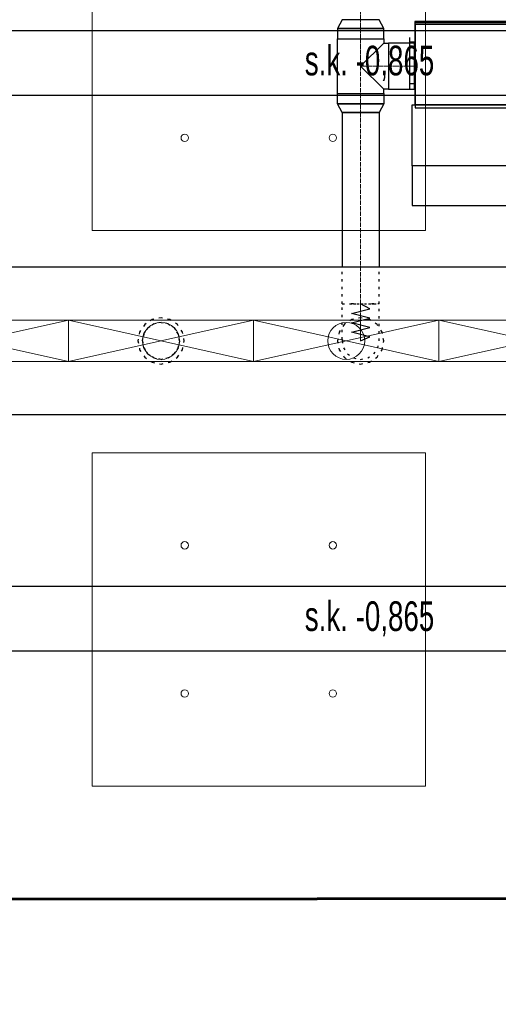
# Model space of a CAD drawing. Header units: centimetres. Extents: x -228435 to 46820, y -89367 to 152985.
# Tile 155 of 256: x -28331 to -25746, y 28422 to 33738. Entities that reach past the tile are written whole.
import ezdxf

# ---------------------------------------------------------------- set-up
doc = ezdxf.new("R2010")
doc.units = ezdxf.units.CM
doc.header["$LTSCALE"] = 50
doc.header["$PDMODE"] = 35
doc.header["$PDSIZE"] = 0.1
for name, pattern in [('CADVENT_CENTERLINE', [9.9, 7.4, -1, 0.5, -1]), ('CADVENT_HIDDEN', [0.8, 0.25, -0.55]), ('Kondygnacja  -0_5$0$HIDDEN', [9.525, 6.35, -3.175]), ('Kondygnacja  -0_5$0$HIDDEN2', [4.7625, 3.175, -1.5875]), ('Osie rzutów$0$DASHDOT2', [12.7, 6.35, -3.175, 0, -3.175])]:
    doc.linetypes.add(name, pattern=pattern)
doc.layers.get('0').update_dxf_attribs({"color": 8})
doc.layers.get('DEFPOINTS').update_dxf_attribs({"color": 8})
for name, color, linetype in [('01-103-Went PP_poziom-0_5$0$L_Nawiew', 250, 'Continuous'), ('bgde-nawiewEXP', 250, 'Continuous'), ('bgde-nawiewHIDDEN', 250, 'Continuous'), ('bgde-wywiewSOL', 5, 'Continuous'), ('IS_zmiany 2024', 3, 'Continuous'), ('Kondygnacja  -0_5$0$ARCH_KONSTR_POWYŻEJ RZUTU', 8, 'Kondygnacja  -0_5$0$HIDDEN'), ('Kondygnacja  -0_5$0$ARCH_KONSTR_POWYŻEJ RZUTU_IST', 8, 'Kondygnacja  -0_5$0$HIDDEN2'), ('Osie rzutów$0$ARCH_INFO_OSIE_IST', 8, 'Osie rzutów$0$DASHDOT2'), ('Osie rzutów$0$ARCH_INFO_OSIE_OPISY_IST', 8, 'Continuous')]:
    doc.layers.add(name, color=color, linetype=linetype)
for name, color, linetype, lineweight in [('bgde-nawiewCEN', 7, 'Continuous', 13), ('bgde_nawiewnik', 11, 'Continuous', 5), ('Kondygnacja  -0_5$0$ARCH_INFO_WYMIARY', 8, 'Continuous', 9), ('SU Lampy kwadratowe  -05$0$ARCH_SUFITY_PODWIESZANE', 8, 'Continuous', 9)]:
    doc.layers.add(name, color=color, linetype=linetype, lineweight=lineweight)
doc.styles.add('Kondygnacja  -0_5$0$BIKTS', font='bikromsw.shx', dxfattribs={"width": 0.8})
doc.styles.add('Kondygnacja  -0_5$0$Romans', font='Romans.shx', dxfattribs={"width": 0.7})
doc.dimstyles.new('Kondygnacja  -0_5$0$Wymiary 1-100', dxfattribs={"dimtxt": 12, "dimasz": 10, "dimexe": 5, "dimexo": 0, "dimgap": 4, "dimtad": 1, "dimrnd": 0.5, "dimzin": 12, "dimdsep": 46, "dimtxsty": 'Kondygnacja  -0_5$0$Romans', "dimblk": 'Kondygnacja  -0_5$0$_Oblique', "dimcen": 10, "dimdle": 10, "dimclrt": 55, "dimazin": 0, "dimtfac": 1, "dimtmove": 1, "dimatfit": 3, "dimfxl": 8, "dimfxlon": 1, "dimtolj": 1, "dimtzin": 0, "dimarcsym": 0})

# ---------------------------------------------------------------- blocks, each defined once
blk = doc.blocks.new('Osie rzutów')
at = {"layer": 'Osie rzutów$0$ARCH_INFO_OSIE_IST', "ltscale": 10}
blk.add_line((4436.04, 7400), (15156.54, 7400), dxfattribs=at)
blk = doc.blocks.new('SU Lampy kwadratowe  -05$0$moduł sufitu')
at = {"layer": 'SU Lampy kwadratowe  -05$0$ARCH_SUFITY_PODWIESZANE'}
for points in [[(60, -60), (240, -60), (240, -240), (60, -240)], [(360, -60), (540, -60), (540, -240), (360, -240)], [(60, -360), (240, -360), (240, -540), (60, -540)], [(360, -360), (540, -360), (540, -540), (360, -540)]]:
    blk.add_lwpolyline(points, close=True, dxfattribs=at)
for centre in [(110, -110), (190, -110), (410, -110), (490, -110), (110, -190), (190, -190), (410, -190), (490, -190), (110, -410), (190, -410), (410, -410), (490, -410), (110, -490), (190, -490), (410, -490), (490, -490)]:
    blk.add_circle(centre, 2, dxfattribs=at)
blk = doc.blocks.new('SU Lampy kwadratowe  -05')
at = {"layer": 'SU Lampy kwadratowe  -05$0$ARCH_SUFITY_PODWIESZANE'}
blk.add_blockref('SU Lampy kwadratowe  -05$0$moduł sufitu', (9260, 8000), dxfattribs=at)
blk = doc.blocks.new('Kondygnacja  -0_5$0$konstrukcja istniejąca -0.5')
at = {"layer": 'Kondygnacja  -0_5$0$ARCH_KONSTR_POWYŻEJ RZUTU_IST', "ltscale": 10, "elevation": 0}
for points in [[(8738, 7867.89), (9782, 7867.89)], [(9782, 7832.89), (8738, 7832.89)], [(8738, 7567.89), (9782, 7567.89)], [(9782, 7532.89), (8738, 7532.89)]]:
    blk.add_lwpolyline(points, dxfattribs=at)
at = {"layer": 'Kondygnacja  -0_5$0$ARCH_KONSTR_POWYŻEJ RZUTU_IST', "style": 'Kondygnacja  -0_5$0$BIKTS', "width": 0.7}
for p in [(9434.84, 7843.75), (9434.84, 7543.75)]:
    blk.add_text('s.k. -0,865', height=16, dxfattribs=at).set_placement(p)
blk = doc.blocks.new('Kondygnacja  -0_5$0$_Oblique')
at = {"color": 0, "linetype": 'ByBlock', "lineweight": -2}
blk.add_line((-0.5, -0.5), (0.5, 0.5), dxfattribs=at)
blk = doc.blocks.new('*D212')
at = {"layer": 'DEFPOINTS', "color": 0}
for p in [(-30586.3, 81900), (-30681.1, 12489.5), (9064, 12489.5)]:
    blk.add_point(p, dxfattribs=at)
at = {"layer": 'Kondygnacja  -0_5$0$ARCH_INFO_WYMIARY', "color": 0, "lineweight": -2}
for p, q in [((-30673.1, 81900), (-30686.1, 81900)), ((-30681.1, 81910), (-30681.1, 12479.5)), ((-30673.1, 12489.5), (-30686.1, 12489.5))]:
    blk.add_line(p, q, dxfattribs=at)
at = {"layer": 'Kondygnacja  -0_5$0$ARCH_INFO_WYMIARY', "color": 0, "lineweight": -2, "xscale": 10, "yscale": 10, "zscale": 10}
for p, rotation in [((-30681.1, 81900), 90), ((-30681.1, 12489.5), 270)]:
    blk.add_blockref('Kondygnacja  -0_5$0$_Oblique', p, dxfattribs=dict(at, rotation=rotation))
at = {"layer": 'Kondygnacja  -0_5$0$ARCH_INFO_WYMIARY', "color": 55, "insert": (-30691.1, 47194.8), "char_height": 12, "attachment_point": 5, "rotation": 90, "style": 'Kondygnacja  -0_5$0$Romans'}
blk.add_mtext('\\A1;69410.5', dxfattribs=at)
blk = doc.blocks.new('*D218')
at = {"layer": 'DEFPOINTS', "color": 0}
for p in [(-29180, 78695), (-24020, 12369.5), (-24020, 12070.3)]:
    blk.add_point(p, dxfattribs=at)
at = {"layer": 'Kondygnacja  -0_5$0$ARCH_INFO_WYMIARY', "color": 0, "lineweight": -2}
for p, q in [((-29190, 12070.3), (-24010, 12070.3)), ((-29180, 12078.3), (-29180, 12065.3)), ((-24020, 12078.3), (-24020, 12065.3))]:
    blk.add_line(p, q, dxfattribs=at)
at = {"layer": 'Kondygnacja  -0_5$0$ARCH_INFO_WYMIARY', "color": 0, "lineweight": -2, "xscale": 10, "yscale": 10, "zscale": 10, "rotation": 180}
blk.add_blockref('Kondygnacja  -0_5$0$_Oblique', (-29180, 12070.3), dxfattribs=at)
at = {"layer": 'Kondygnacja  -0_5$0$ARCH_INFO_WYMIARY', "color": 0, "lineweight": -2, "xscale": 10, "yscale": 10, "zscale": 10}
blk.add_blockref('Kondygnacja  -0_5$0$_Oblique', (-24020, 12070.3), dxfattribs=at)
at = {"layer": 'Kondygnacja  -0_5$0$ARCH_INFO_WYMIARY', "color": 55, "insert": (-26600, 12080.3), "char_height": 12, "attachment_point": 5, "style": 'Kondygnacja  -0_5$0$Romans'}
blk.add_mtext('\\A1;5160', dxfattribs=at)
blk = doc.blocks.new('A$C5B3E7367')
at = {"layer": '01-103-Went PP_poziom-0_5$0$L_Nawiew'}
h = blk.add_hatch(color=256, dxfattribs=at)
h.paths.add_polyline_path([(215, 704), (215, 674), (331.7, 674), (331.7, 612.1), (445.9, 689), (331.7, 765.9), (331.7, 704)])
h.paths.add_polyline_path([(48.3, 704), (48.3, 674), (215, 674), (215, 704)])
for p, q in [((215, 1525), (165, 1525)), ((165, 1525), (165, 1505)), ((165, 1505), (215, 1505)), ((215, 1400), (215, 1530)), ((545, 1530), (215, 1530)), ((215, 1530), (215, 1515)), ((545, 1400), (545, 1530)), ((243.8, 1452), (268.8, 1452)), ((256.2, 1452), (256.2, 1400)), ((326.2, 1452), (351.2, 1452)), ((338.8, 1452), (338.8, 1400)), ((408.8, 1452), (433.8, 1452)), ((421.2, 1452), (421.2, 1400)), ((491.2, 1452), (516.2, 1452)), ((503.8, 1452), (503.8, 1400)), ((545, 1400), (215, 1400)), ((215, 1400), (215, 1378)), ((545, 0), (545, 1400)), ((0, 1378), (215, 1378)), ((0, 0), (0, 1378)), ((215, 1378), (215, 0)), ((445.9, 689), (331.7, 765.9)), ((331.7, 704), (331.7, 765.9)), ((48.3, 704), (331.7, 704)), ((48.3, 704), (48.3, 674)), ((48.3, 674), (331.7, 674)), ((445.9, 689), (331.7, 612.1)), ((331.7, 612.1), (331.7, 674)), ((215, 0), (0, 0)), ((215, 0), (545, 0))]:
    blk.add_line(p, q, dxfattribs=at)
blk = doc.blocks.new('A$C53CA46B8')
at = {"layer": 'bgde-wywiewSOL'}
for p, q in [((200.4, 481.1), (-249.6, 481.1)), ((-249.6, 481.1), (-249.6, -878.9)), ((112.9, 511.1), (-162.1, 511.1)), ((-137.1, 481.1), (-137.1, 511.1)), ((87.9, 481.1), (87.9, 511.1)), ((200.4, 481.1), (200.4, -878.9)), ((200.4, -878.9), (-249.6, -878.9)), ((-137.1, -878.9), (-137.1, -908.9)), ((87.9, -878.9), (87.9, -908.9)), ((112.9, -908.9), (-162.1, -908.9))]:
    blk.add_line(p, q, dxfattribs=at)
at = {"layer": '01-103-Went PP_poziom-0_5$0$L_Nawiew'}
blk.add_blockref('A$C5B3E7367', (-794.6, -893.9), dxfattribs=at)
blk = doc.blocks.new('A$C066D7839')
at = {"layer": 'bgde_nawiewnik'}
for p, q in [((-50, -11.15), (-50, 11.15)), ((-50, 11.15), (50, 11.15)), ((-50, -11.15), (50, 11.15)), ((50, -11.15), (-50, 11.15)), ((50, 11.15), (50, -11.15)), ((50, -11.15), (-50, -11.15))]:
    blk.add_line(p, q, dxfattribs=at)
blk.add_circle((0, 0), 10, dxfattribs=at)

msp = doc.modelspace()

# ---------------------------------------------------------------- linework, layer by layer
at = {"layer": 'bgde-nawiewCEN', "linetype": 'CADVENT_CENTERLINE', "ltscale": 0.06}
for p, q in [((-26489.979, 33738.069), (-26489.979, 37803.868)), ((-26489.979, 33635.069), (-26489.979, 33738.069)), ((-26489.979, 33635.069), (-26489.979, 33487.069)), ((-26489.979, 33487.069), (-26489.979, 33339.069)), ((-26339.979, 33487.069), (-26489.979, 33487.069)), ((-26339.979, 33487.069), (-26199.979, 33487.069)), ((-26195.979, 33487.069), (-26199.979, 33487.069)), ((-26489.979, 33339.069), (-26489.979, 33236.069)), ((-26489.979, 33236.069), (-26489.979, 32203.959)), ((-26489.979, 32203.959), (-26489.979, 32185.263)), ((-26489.979, 32185.263), (-26489.979, 32134.152)), ((-26489.979, 32134.152), (-26489.979, 32106.359)), ((-26489.979, 32106.359), (-26489.979, 32082.833)), ((-26489.979, 32082.833), (-26489.979, 32063.218)), ((-26489.979, 32063.218), (-26489.979, 32047.159)), ((-26489.979, 32047.159), (-26489.979, 32034.3)), ((-26489.979, 32034.3), (-26489.979, 32024.285)), ((-26489.979, 32024.285), (-26489.979, 32016.759)), ((-26489.979, 32016.759), (-26489.979, 32011.366)), ((-26489.979, 32011.366), (-26489.979, 32007.752)), ((-26489.979, 32007.752), (-26489.979, 32005.559)), ((-26489.979, 32005.559), (-26489.979, 32004.433)), ((-26489.979, 32004.433), (-26489.979, 32003.959))]:
    msp.add_line(p, q, dxfattribs=at)
at = {"layer": 'bgde-nawiewEXP', "linetype": 'Continuous'}
for points in [[(-26614.979, 33635.07), (-26364.979, 33635.07), (-26364.979, 33689.912), (-26389.979, 33738.069), (-26589.979, 33738.069), (-26614.979, 33689.912), (-26614.979, 33689.912), (-26605.464, 33689.912), (-26605.464, 33689.912), (-26614.979, 33689.912), (-26614.979, 33689.912)], [(-26195.979, 33262.069), (-24835.979, 33262.069), (-24835.979, 33712.069), (-26195.979, 33712.069), (-26195.979, 33722.069), (-24835.979, 33722.069), (-24835.979, 33712.069), (-26195.979, 33712.069)], [(-26605.464, 33689.912), (-26578.368, 33689.912), (-26578.368, 33689.912)], [(-26578.368, 33689.912), (-26537.815, 33689.912), (-26537.815, 33689.912)], [(-26537.815, 33689.912), (-26489.979, 33689.912), (-26489.979, 33689.912)], [(-26489.979, 33689.912), (-26442.144, 33689.912), (-26442.144, 33689.912)], [(-26442.144, 33689.912), (-26401.591, 33689.912), (-26401.591, 33689.912)], [(-26401.591, 33689.912), (-26374.494, 33689.912), (-26374.494, 33689.912)], [(-26374.494, 33689.912), (-26364.979, 33689.912), (-26364.979, 33689.912)], [(-26339.979, 33362.069), (-26199.979, 33362.069), (-26199.979, 33612.069), (-26339.979, 33612.069), (-26339.979, 33371.585)], [(-26614.979, 33284.227), (-26614.979, 33339.069), (-26364.979, 33339.069), (-26364.979, 33284.226), (-26389.979, 33236.069), (-26589.979, 33236.069)], [(-26614.979, 33284.227), (-26605.464, 33284.227), (-26605.464, 33284.226)], [(-26605.464, 33284.227), (-26578.368, 33284.227), (-26578.368, 33284.226)], [(-26578.368, 33284.227), (-26537.815, 33284.227), (-26537.815, 33284.226)], [(-26537.815, 33284.227), (-26489.979, 33284.227), (-26489.979, 33284.226)], [(-26489.979, 33284.227), (-26442.144, 33284.227), (-26442.144, 33284.226)], [(-26442.144, 33284.227), (-26401.591, 33284.227), (-26401.591, 33284.226)], [(-26401.591, 33284.227), (-26374.494, 33284.227), (-26374.494, 33284.226)], [(-26374.494, 33284.227), (-26364.979, 33284.227), (-26364.979, 33284.226)]]:
    msp.add_lwpolyline(points, close=True, dxfattribs=at)
for points in [[(-26614.979, 33339.069), (-26614.979, 33635.069), (-26364.979, 33635.069), (-26364.979, 33612.069)], [(-26614.979, 33339.069), (-26364.979, 33339.069), (-26364.979, 33362.069), (-26489.979, 33487.069), (-26364.979, 33612.069), (-26339.979, 33612.069), (-26339.979, 33362.069), (-26364.979, 33362.069)], [(-26199.979, 33362.069), (-26199.979, 33612.069), (-26195.979, 33612.069)], [(-26199.979, 33362.069), (-26195.979, 33362.069)], [(-26589.979, 33236.069), (-26589.979, 32403.941)], [(-26589.979, 33236.069), (-26389.979, 33236.069), (-26389.979, 32403.941)], [(-40588.801, 32403.941), (630.964, 32403.941), (630.964, 31603.941), (-40588.801, 31603.941)]]:
    msp.add_lwpolyline(points, dxfattribs=at)
at = {"layer": 'bgde-nawiewHIDDEN', "linetype": 'CADVENT_HIDDEN'}
for points in [[(-26195.979, 33362.069), (-26195.979, 33612.069)], [(-26589.979, 32203.959), (-26389.979, 32203.959), (-26389.979, 32403.941)], [(-26589.979, 32203.959), (-26589.979, 32403.941)], [(-26589.979, 32011.366), (-26589.979, 32203.959), (-26528.248, 32203.959)], [(-26589.979, 32011.366), (-26589.979, 32003.959), (-26582.367, 31965.691), (-26560.69, 31933.248), (-26528.248, 31911.571), (-26489.979, 31903.959), (-26451.711, 31911.571), (-26419.269, 31933.248), (-26397.591, 31965.691), (-26389.979, 32003.959), (-26389.979, 32203.959), (-26397.591, 32203.959)], [(-26528.248, 32203.959), (-26560.69, 32203.959)], [(-26528.248, 32203.959), (-26419.269, 32203.959)], [(-26419.269, 32203.959), (-26451.711, 32203.959)], [(-26419.269, 32203.959), (-26389.979, 32203.959)]]:
    msp.add_lwpolyline(points, dxfattribs=at)
at = {"layer": 'bgde-nawiewHIDDEN'}
for points in [[(-26489.979, 32003.959), (-26439.979, 32025.257), (-26539.979, 32050.618), (-26439.979, 32075.839), (-26539.979, 32101.124), (-26439.979, 32126.659), (-26539.979, 32152.018), (-26439.979, 32177.477), (-26489.979, 32203.959)], [(-27567.838, 32003.959), (-27567.838, 32003.959)]]:
    msp.add_lwpolyline(points, dxfattribs=at)
at = {"layer": 'bgde-nawiewHIDDEN', "linetype": 'CADVENT_HIDDEN'}
for points in [[(-27692.838, 32003.959), (-27683.323, 31956.123), (-27656.226, 31915.571), (-27615.674, 31888.474), (-27567.838, 31878.959), (-27520.003, 31888.474), (-27479.45, 31915.571), (-27452.353, 31956.123), (-27442.838, 32003.959), (-27452.353, 32051.794), (-27479.45, 32092.347), (-27520.003, 32119.444), (-27567.838, 32128.959), (-27615.674, 32119.444), (-27656.226, 32092.347), (-27683.323, 32051.794)], [(-27692.838, 32003.959), (-27683.323, 31956.123), (-27656.226, 31915.571), (-27615.674, 31888.474), (-27567.838, 31878.959), (-27520.003, 31888.474), (-27479.45, 31915.571), (-27452.353, 31956.123), (-27442.838, 32003.959), (-27452.353, 32051.794), (-27479.45, 32092.347), (-27520.003, 32119.444), (-27567.838, 32128.959), (-27615.674, 32119.444), (-27656.226, 32092.347), (-27683.323, 32051.794)], [(-26614.979, 32003.959), (-26605.464, 31956.123), (-26578.368, 31915.571), (-26537.815, 31888.474), (-26489.979, 31878.959), (-26442.144, 31888.474), (-26401.591, 31915.571), (-26374.494, 31956.123), (-26364.979, 32003.959), (-26374.494, 32051.794), (-26401.591, 32092.347), (-26442.144, 32119.444), (-26489.979, 32128.959), (-26537.815, 32119.444), (-26578.368, 32092.347), (-26605.464, 32051.794)], [(-26614.979, 32003.959), (-26605.464, 31956.123), (-26578.368, 31915.571), (-26537.815, 31888.474), (-26489.979, 31878.959), (-26442.144, 31888.474), (-26401.591, 31915.571), (-26374.494, 31956.123), (-26364.979, 32003.959), (-26374.494, 32051.794), (-26401.591, 32092.347), (-26442.144, 32119.444), (-26489.979, 32128.959), (-26537.815, 32119.444), (-26578.368, 32092.347), (-26605.464, 32051.794)], [(-27667.838, 32003.959), (-27660.226, 31965.691), (-27638.549, 31933.248), (-27606.106, 31911.571), (-27567.838, 31903.959), (-27529.57, 31911.571), (-27497.127, 31933.248), (-27475.45, 31965.691), (-27467.838, 32003.959), (-27475.45, 32042.227), (-27497.127, 32074.67), (-27529.57, 32096.347), (-27567.838, 32103.959), (-27606.106, 32096.347), (-27638.549, 32074.67), (-27660.226, 32042.227)], [(-27667.838, 32003.959), (-27660.226, 32042.227), (-27638.549, 32074.67), (-27606.106, 32096.347), (-27567.838, 32103.959), (-27529.57, 32096.347), (-27497.127, 32074.67), (-27475.45, 32042.227), (-27467.838, 32003.959), (-27475.45, 31965.691), (-27497.127, 31933.248), (-27529.57, 31911.571), (-27567.838, 31903.959), (-27606.106, 31911.571), (-27638.549, 31933.248), (-27660.226, 31965.691)]]:
    msp.add_lwpolyline(points, close=True, dxfattribs=at)
at = {"layer": 'IS_zmiany 2024', "color": 40, "lineweight": 60}
msp.add_lwpolyline([(-47160, 40645), (-22185, 40645), (-22185, 28995), (-47160, 28975)], close=True, dxfattribs=at)

# ---------------------------------------------------------------- block references
at = {"layer": '01-103-Went PP_poziom-0_5$0$L_Nawiew', "xscale": -1, "rotation": 270}
msp.add_blockref('A$C53CA46B8', (-25317.949, 33528.749, 3110), dxfattribs=at)
at = {"layer": '01-103-Went PP_poziom-0_5$0$L_Nawiew', "xscale": 10, "yscale": 10, "zscale": 10}
for p in [(-28567.836, 32003.959, 987.119), (-27567.836, 32003.959, 987.119), (-26567.836, 32003.959, 987.119), (-25567.836, 32003.959, 987.119)]:
    msp.add_blockref('A$C066D7839', p, dxfattribs=at)
at = {"layer": 'Kondygnacja  -0_5$0$ARCH_KONSTR_POWYŻEJ RZUTU', "xscale": 10, "yscale": 10, "zscale": 10}
msp.add_blockref('Kondygnacja  -0_5$0$konstrukcja istniejąca -0.5', (-121140, -45000), dxfattribs=at)
at = {"layer": 'Osie rzutów$0$ARCH_INFO_OSIE_OPISY_IST', "xscale": 10, "yscale": 10, "zscale": 10}
msp.add_blockref('Osie rzutów', (-121140, -45000), dxfattribs=at)
at = {"layer": 'SU Lampy kwadratowe  -05$0$ARCH_SUFITY_PODWIESZANE', "xscale": 10, "yscale": 10, "zscale": 10}
msp.add_blockref('SU Lampy kwadratowe  -05', (-121140, -45000), dxfattribs=at)

# ---------------------------------------------------------------- dimensions: what is measured, and where the dimension line sits
at = {"layer": 'Kondygnacja  -0_5$0$ARCH_INFO_WYMIARY'}
dim = msp.add_linear_dim(base=(-30681.114, 12489.5), p1=(-30586.301, 81900), p2=(9064, 12489.5), angle=90, dimstyle='Kondygnacja  -0_5$0$Wymiary 1-100', dxfattribs=at)
dim.commit()
dim.dimension.update_dxf_attribs({"geometry": '*D212', "text_midpoint": (-30691.114, 47194.75)})
dim = msp.add_linear_dim(base=(-24020, 12070.305), p1=(-29180, 78695), p2=(-24020, 12369.5), dimstyle='Kondygnacja  -0_5$0$Wymiary 1-100', dxfattribs=at)
dim.commit()
dim.dimension.update_dxf_attribs({"geometry": '*D218', "text_midpoint": (-26600, 12080.305)})

doc.saveas('drawing.dxf')
